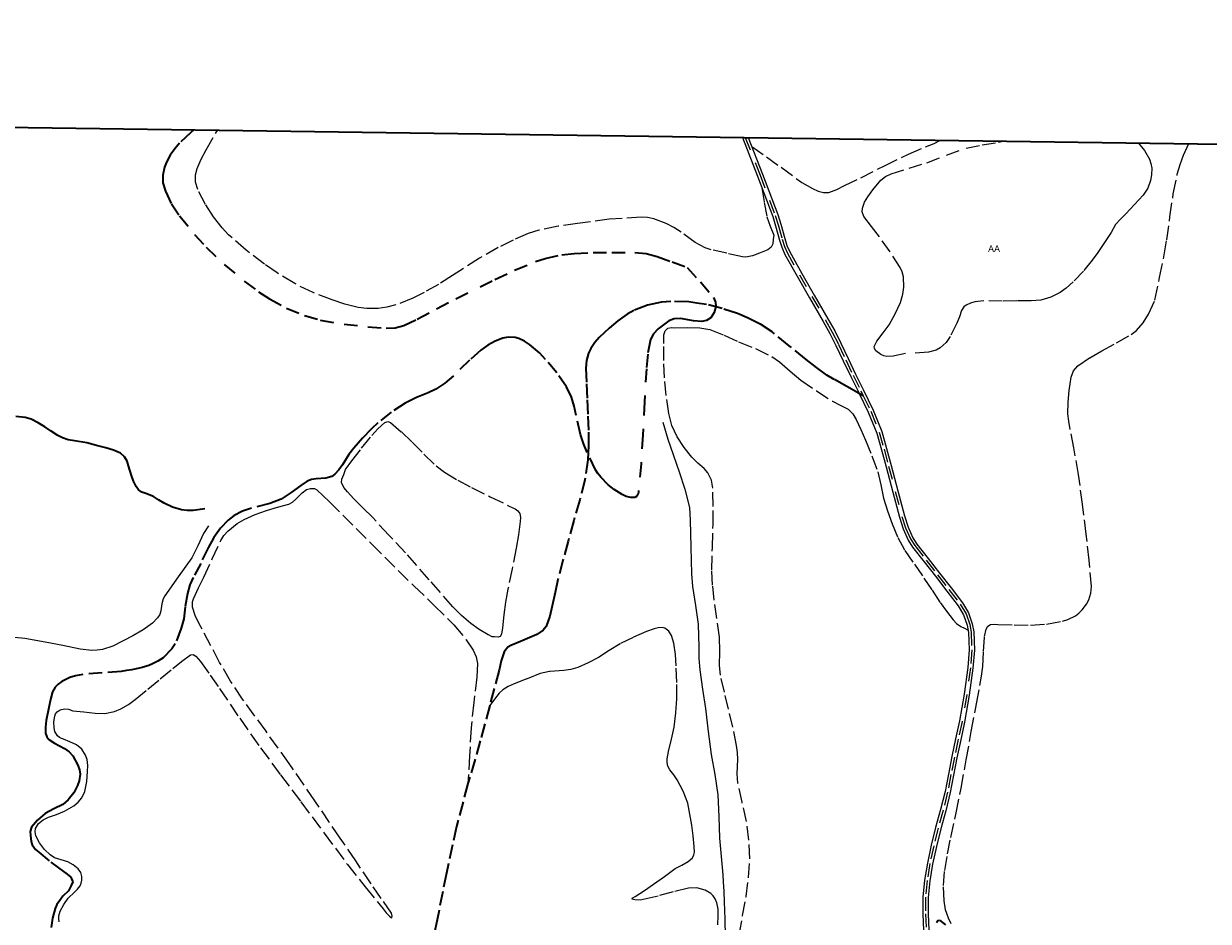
# Model space of a CAD drawing. Header units: metres. Extents: x 397317 to 400830, y 4588008 to 4590370.
# Tile 87 of 88: x 400103 to 400542, y 4590037 to 4590370. Entities that reach past the tile are written whole.
import ezdxf
from ezdxf.enums import TextEntityAlignment as Align

# ---------------------------------------------------------------- set-up
doc = ezdxf.new("R2010")
doc.units = ezdxf.units.M
doc.header["$MEASUREMENT"] = 0
doc.linetypes.add('bt5mv20_nopinta', pattern=[10, 5, -5])
doc.linetypes.add('bt5mv20_tlin1', pattern=[7, 5.25, -1.75])
for name, color, linetype, lineweight in [('ARB01_CN', 7, 'Continuous', 15), ('ARB01_LN', 7, 'Continuous', 15), ('COB01_LN', 7, 'Continuous', 15), ('FLU01_LN', 7, 'Continuous', 15), ('PAR01_LN', 7, 'Continuous', 15), ('VIA16_LN', 7, 'Continuous', 15), ('VIA19_LN', 7, 'Continuous', 15), ('VIA21_LN', 7, 'Continuous', 15), ('VIA23_LN', 7, 'Continuous', 15), ('VIR01_LN', 7, 'Continuous', 15)]:
    doc.layers.add(name, color=color, linetype=linetype, lineweight=lineweight)
doc.styles.add('034', font='txt')

msp = doc.modelspace()

# ---------------------------------------------------------------- linework, layer by layer
at = {"layer": 'ARB01_LN', "color": 3, "linetype": 'bt5mv20_nopinta', "lineweight": 25}
msp.add_polyline3d([(400516.02, 4590325.72, 222.7), (400516.69, 4590324.99, 222.63), (400518.38, 4590322.89, 222.4), (400520.23, 4590319.69, 222.1), (400520.79, 4590318.06, 222.09), (400521.08, 4590316.41, 222.25), (400521.04, 4590313.83, 222.71), (400520.67, 4590311.81, 223.12), (400519.6, 4590308.9, 223.79), (400517.9, 4590306.38, 224.42), (400514.69, 4590302.91, 225.43), (400511.42, 4590299.47, 226.22), (400509.52, 4590297.48, 226.49), (400507.61, 4590295.48, 226.76), (400506.01, 4590292.5, 227.48), (400503.53, 4590288.78, 228.22), (400501.04, 4590285.05, 228.95), (400499.03, 4590282.21, 229.35), (400495.7, 4590278.16, 229.57), (400491.98, 4590274.23, 229.89), (400489.27, 4590271.81, 230.29), (400487.09, 4590270.24, 230.62), (400483.61, 4590268.43, 231.17), (400479.88, 4590267.42, 231.8), (400476.32, 4590267.12, 232.5), (400470.97, 4590267.11, 233.71), (400465.61, 4590267.04, 234.86), (400458.84, 4590267.11, 235.95), (400455.47, 4590266.76, 236.34), (400453.8, 4590266.26, 236.49), (400452.17, 4590265.48, 236.62), (400451.4, 4590264.88, 236.63), (400450.49, 4590263.54, 236.46), (400449.7, 4590261.15, 236.08), (400448.8, 4590258.83, 236), (400446.28, 4590253.92, 236.62), (400444.75, 4590251.62, 236.94), (400442.62, 4590249.69, 237.25), (400441.08, 4590248.85, 237.43), (400438.31, 4590248.02, 237.74), (400429.68, 4590247.53, 238.63), (400425.12, 4590246.61, 238.66), (400422.83, 4590246.5, 238.56), (400421.69, 4590246.74, 238.53), (400420.55, 4590247.25, 238.53), (400418.75, 4590248.61, 238.61), (400418.2, 4590249.39, 238.67), (400418.13, 4590250.18, 238.76), (400419.12, 4590252.19, 239.08), (400421.46, 4590255.21, 239.76), (400423.67, 4590258.25, 240.6), (400425.92, 4590262.34, 242.21), (400427.88, 4590266.57, 243.73), (400428.79, 4590269.66, 244.31), (400429.14, 4590272.19, 244.67), (400428.96, 4590276.02, 245.09), (400428.49, 4590277.83, 245.27), (400427.72, 4590279.49, 245.43), (400424, 4590285.28, 245.9), (400420.02, 4590290.9, 246.16), (400417.08, 4590294.67, 246.16), (400414.24, 4590298.45, 245.6), (400413.69, 4590300.15, 245.15), (400413.8, 4590301.55, 244.77), (400414.56, 4590303.7, 244.2), (400415.73, 4590305.72, 243.66), (400417.56, 4590308.37, 242.96), (400420.59, 4590311.85, 241.92), (400422.35, 4590313.21, 241.39), (400424.35, 4590314.22, 240.84), (400431.02, 4590316.34, 239.09), (400437.67, 4590318.36, 237.3), (400444.9, 4590321.2, 235.26), (400452.25, 4590323.8, 233.21), (400458.22, 4590324.97, 231.6), (400464.24, 4590325.95, 230.04), (400465.95, 4590326.42, 229.71)], dxfattribs=at)
at = {"layer": 'COB01_LN', "color": 92, "linetype": 'bt5mv20_nopinta', "lineweight": 35}
for points in [[(400165.72, 4590330.62, 247.39), (400164.46, 4590329.52, 247.51), (400160.41, 4590325.67, 248.01), (400158.58, 4590323.51, 248.27), (400156.93, 4590321.12, 248.54), (400155.59, 4590318.64, 248.84), (400154.8, 4590316.7, 249.1), (400154.12, 4590313.77, 249.5), (400154.22, 4590310.92, 249.86), (400155.13, 4590307.78, 250.2), (400157.34, 4590303.15, 250.57), (400160.36, 4590298.69, 250.53), (400165.96, 4590291.8, 249.85), (400170.23, 4590287.09, 249.2), (400176.98, 4590280.56, 248.18), (400184.41, 4590274.39, 247.32), (400189.68, 4590270.52, 246.85), (400193.71, 4590267.88, 246.5), (400200, 4590264.43, 245.97), (400206.76, 4590261.66, 245.46), (400212.59, 4590260, 245.04), (400221.4, 4590258.44, 244.42), (400230.26, 4590257.53, 243.84), (400236.98, 4590256.95, 243.5), (400240.32, 4590257.11, 243.36), (400243.54, 4590257.96, 243.22), (400248.53, 4590260.27, 243.01), (400255.72, 4590264.12, 242.74), (400262.91, 4590267.91, 242.37), (400277.34, 4590275.04, 240.98), (400284.71, 4590278.46, 240.15), (400292.49, 4590281.67, 239.4), (400296.01, 4590282.84, 239.11), (400302.19, 4590284.17, 238.63), (400306.83, 4590284.71, 238.27), (400313.8, 4590285.02, 237.73), (400320.77, 4590285.09, 237.15), (400329.28, 4590285.11, 236.24), (400333.49, 4590284.69, 235.76), (400337.55, 4590283.63, 235.36), (400343.14, 4590281.57, 234.89), (400348.72, 4590279.52, 234.42), (400353.65, 4590274.14, 234.38), (400358.45, 4590268.35, 234.02), (400359.23, 4590266.61, 233.77), (400359.33, 4590265.08, 233.55), (400358.77, 4590262.74, 233.22), (400357.46, 4590260.8, 232.92), (400355.83, 4590259.78, 232.69), (400354.2, 4590259.44, 232.49), (400351.07, 4590259.68, 232.15), (400346.19, 4590260.53, 231.67), (400343.93, 4590260.47, 231.44), (400341.93, 4590259.67, 231.23), (400337.9, 4590256.69, 230.99), (400336.23, 4590254.88, 230.91), (400335.17, 4590252.73, 230.74), (400334.08, 4590247.37, 229.97), (400333.58, 4590241.95, 229.15), (400332.91, 4590229.6, 227.94), (400332.25, 4590217.24, 227.04), (400331.59, 4590206.67, 226.74), (400330.63, 4590196.12, 227.11), (400330.37, 4590195.16, 227.21), (400329.9, 4590194.54, 227.34), (400329.29, 4590194.21, 227.5), (400327.78, 4590194.13, 227.87), (400326.14, 4590194.58, 228.25), (400324.56, 4590195.3, 228.61), (400321.62, 4590197.13, 229.25), (400319.46, 4590198.84, 229.7), (400316.62, 4590201.64, 230.27), (400315.51, 4590203.05, 230.47), (400314.69, 4590204.39, 230.61), (400311.63, 4590210.9, 230.59), (400310.31, 4590214.21, 230.51), (400309.16, 4590217.58, 230.65), (400307.58, 4590224.53, 231.33), (400306.83, 4590228.01, 231.7), (400305.75, 4590231.42, 232.1), (400303.93, 4590235.23, 232.62), (400300.39, 4590240.4, 233.42), (400296.16, 4590245.38, 234.21), (400293.89, 4590247.78, 234.6), (400290.25, 4590250.92, 235.12), (400288.3, 4590252.17, 235.29), (400286.27, 4590253.16, 235.35), (400284.92, 4590253.54, 235.32), (400282.35, 4590253.61, 235.14), (400280.36, 4590253.23, 234.94), (400277.42, 4590252.17, 234.57), (400274.77, 4590250.71, 234.21), (400272.2, 4590248.85, 233.85), (400268.01, 4590245.12, 233.24), (400261.97, 4590239.25, 232.21)], [(400261.97, 4590239.25, 232.21), (400258.84, 4590236.59, 231.58), (400255.49, 4590234.37, 230.84), (400252.66, 4590233, 230), (400248.32, 4590231.22, 228.31), (400244.08, 4590229.14, 226.7), (400238.92, 4590225.8, 225.02), (400234, 4590221.91, 223.61), (400231.63, 4590219.65, 223.17), (400228.28, 4590216.11, 222.82), (400225.03, 4590212.51, 222.21), (400223.21, 4590210.11, 221.57), (400220.83, 4590206.31, 220.54), (400219.51, 4590204.47, 220.01), (400217.94, 4590202.77, 219.47), (400216.85, 4590202.01, 219.14), (400214.66, 4590201.34, 218.51), (400211.1, 4590201.04, 217.56), (400209.37, 4590200.78, 217.13), (400207.76, 4590200.18, 216.76), (400205.32, 4590198.63, 216.39), (400201.77, 4590195.96, 216.22), (400198.12, 4590193.56, 215.94), (400193.89, 4590191.89, 215.38), (400187.11, 4590190.17, 214.53), (400183.78, 4590189.07, 214.11), (400180.65, 4590187.46, 213.69), (400178.41, 4590185.76, 213.35), (400175.53, 4590182.75, 212.84), (400173.1, 4590179.27, 212.33), (400170.95, 4590175.49, 211.95), (400168.22, 4590169.72, 211.62), (400165.43, 4590164.45, 211.02), (400164.25, 4590161.72, 210.64), (400163.28, 4590158.58, 209.96), (400162.41, 4590153.63, 208.9), (400161.98, 4590149.08, 208.36), (400161.01, 4590145.64, 207.84), (400158.75, 4590139.87, 207.18), (400157.56, 4590138.05, 206.7), (400154.3, 4590134.71, 205.97), (400152.36, 4590133.41, 205.61), (400150.35, 4590132.38, 205.23), (400148.95, 4590131.82, 204.81), (400146.5, 4590131.05, 203.53), (400142.72, 4590130.24, 201.13), (400140.75, 4590129.93, 200.14), (400138.71, 4590129.64, 199.54), (400131.66, 4590129.1, 198.75), (400124.52, 4590128.5, 198.37), (400121.71, 4590127.95, 198.25), (400119.63, 4590127.33, 198.19), (400116.7, 4590125.92, 198.17), (400115.4, 4590124.95, 198.22), (400114.25, 4590123.77, 198.31), (400113.18, 4590122, 198.77), (400112.44, 4590119.15, 200.04), (400111.93, 4590116.18, 200.95), (400110.89, 4590111.39, 201.41), (400110.59, 4590108.98, 201.6), (400110.62, 4590106.7, 201.76), (400111.08, 4590105.35, 201.85), (400111.9, 4590104.39, 201.93), (400113.99, 4590102.99, 202.06), (400117.73, 4590101.02, 202.25), (400119.43, 4590099.82, 202.36), (400120.74, 4590098.3, 202.47), (400122.62, 4590094.88, 202.96), (400123.24, 4590093.15, 203.21), (400123.46, 4590091.44, 203.3), (400123.15, 4590089.05, 203.18), (400122.55, 4590087.27, 203.04), (400121.12, 4590084.62, 202.79), (400119.1, 4590082.03, 202.6), (400117.02, 4590080.28, 202.48), (400113.7, 4590078.65, 202.3), (400110.47, 4590076.86, 202.12), (400107.65, 4590074.48, 201.96), (400105.39, 4590071.8, 201.8), (400104.92, 4590070.18, 201.69), (400105.04, 4590068.79, 201.58), (400105.27, 4590066.5, 201.43), (400105.67, 4590065.24, 201.4), (400106.88, 4590063.6, 201.37), (400108.16, 4590062.53, 201.35), (400112.59, 4590058.88, 201.47), (400115.48, 4590056.8, 201.7), (400118.7, 4590054.4, 201.78), (400119.98, 4590053.26, 201.8), (400120.32, 4590052.63, 201.79), (400120.76, 4590051.51, 201.75), (400120.21, 4590050.14, 201.68), (400119.12, 4590048.26, 201.53), (400117.12, 4590046.21, 201.22), (400116.15, 4590044.95, 201.05)], [(400116.15, 4590044.95, 201.05), (400114.87, 4590043.19, 200.87), (400114.2, 4590041.61, 200.71), (400113.2, 4590038.02, 200.32), (400112.69, 4590034.59, 200.03)], [(400441.27, 4590036.43, 214.71), (400441.73, 4590037.26, 214.7), (400442.3, 4590037.36, 214.68), (400444.54, 4590035.62, 214.47)]]:
    msp.add_polyline3d(points, dxfattribs=at)
at = {"layer": 'FLU01_LN', "color": 150, "linetype": 'Continuous', "lineweight": 15}
for points in [[(400339.66, 4590222.15, 228.36), (400341.51, 4590215.83, 227.92), (400343.49, 4590210.14, 227.6), (400345.74, 4590203.69, 227.13), (400347.85, 4590197.25, 226.55), (400349.57, 4590190.44, 225.85), (400349.84, 4590185.73, 223.29)], [(400349.84, 4590185.73, 223.29), (400350.07, 4590175.78, 222.6), (400350.3, 4590165.83, 221.9), (400350.68, 4590161.14, 221.61), (400351.82, 4590154.13, 221.28), (400352.8, 4590147.12, 220.94), (400353.02, 4590138.66, 220.46), (400353.09, 4590134.42, 220.21), (400353.41, 4590130.22, 219.94), (400354.44, 4590123.02, 219.37), (400355.49, 4590115.83, 218.67), (400356.54, 4590107.33, 217.59), (400357.59, 4590098.83, 216.55), (400358.92, 4590091.37, 215.94), (400360.15, 4590083.88, 215.35), (400360.5, 4590075.8, 214.57), (400360.75, 4590067.71, 213.77), (400361.33, 4590060.92, 213.4), (400361.89, 4590054.13, 213.06), (400362.06, 4590051.61, 212.57), (400362.29, 4590047.92, 211.34), (400362.5, 4590044.19, 210.48), (400362.73, 4590037.69, 210.34), (400362.81, 4590031.15, 210.23)], [(400171.1, 4590183.67, 210.08), (400169.25, 4590180.77, 209.73), (400167.17, 4590176.17, 209.22), (400164.9, 4590171.75, 208.7), (400159.89, 4590164.67, 207.78), (400154.92, 4590157.66, 206.76), (400154.35, 4590156.58, 206.4), (400153.85, 4590154.74, 205.05), (400153.48, 4590152.06, 202.29), (400153.06, 4590150.75, 201.04), (400152.24, 4590149.47, 200.16), (400150.28, 4590147.5, 199.13), (400146.88, 4590145.02, 197.69), (400143.02, 4590142.8, 196.45), (400135.57, 4590138.98, 194.38), (400131.78, 4590137.76, 193.43), (400129.84, 4590137.46, 192.99), (400127.86, 4590137.42, 192.6), (400123.55, 4590137.91, 191.84), (400117.07, 4590139.23, 190.78), (400110.56, 4590140.45, 189.77), (400102.96, 4590141.86, 188.78), (400099.16, 4590142.26, 188.3)]]:
    msp.add_polyline3d(points, dxfattribs=at)
at = {"layer": 'PAR01_LN', "color": 3, "linetype": 'bt5mv20_tlin1', "lineweight": 15}
for points in [[(400376.46, 4590309.09, 240.23), (400377.27, 4590303.64, 240.57), (400378.33, 4590298.26, 240.71), (400379.51, 4590294.87, 240.42), (400380.86, 4590291.52, 240), (400380.66, 4590289.91, 240), (400380.45, 4590288.3, 240), (400379.85, 4590287.02, 239.95), (400378.64, 4590286.1, 239.85), (400375.56, 4590284.76, 239.62), (400373, 4590283.79, 239.5), (400370.42, 4590283.32, 239.42), (400369.2, 4590283.44, 239.41), (400363.42, 4590284.77, 239.39), (400357.65, 4590286.1, 239.37), (400355.37, 4590286.83, 239.38), (400351.71, 4590288.82, 239.44), (400346.49, 4590292.59, 239.6), (400343.79, 4590294.38, 239.69), (400340.9, 4590295.84, 239.75), (400336.29, 4590297.51, 239.73), (400333.95, 4590298.03, 239.73), (400331.59, 4590298.19, 239.82), (400319.78, 4590297.37, 240.56), (400307.97, 4590295.84, 241.3), (400300.8, 4590294.79, 241.76), (400293.69, 4590293.34, 242.2), (400289.78, 4590292.11, 242.39), (400284.14, 4590289.69, 242.58), (400278.64, 4590286.92, 242.75), (400271.67, 4590282.95, 243.01), (400261.6, 4590276.47, 243.39), (400256.47, 4590273.25, 243.58), (400251.11, 4590270.21, 243.78), (400246.95, 4590268.13, 243.96), (400240.57, 4590265.6, 244.34), (400237.33, 4590264.74, 244.56), (400234.08, 4590264.23, 244.81), (400229.82, 4590264.23, 245.25), (400226.59, 4590264.67, 245.67), (400221.74, 4590265.87, 246.33), (400216.94, 4590267.46, 246.83), (400209.9, 4590270.19, 247.35), (400203.13, 4590273.52, 247.78), (400196.55, 4590277.49, 248.16), (400191.85, 4590280.69, 248.43), (400185.09, 4590285.89, 248.82), (400178.58, 4590291.66, 249.17), (400176.13, 4590294.21, 249.31), (400172.95, 4590298.3, 249.46), (400170.05, 4590302.89, 249.43), (400167.13, 4590308.39, 249.19), (400166.29, 4590311.15, 249.06), (400166.27, 4590313.87, 248.94), (400166.89, 4590316.22, 248.85), (400168.41, 4590319.72, 248.72), (400170.26, 4590323.18, 248.57), (400174.12, 4590329.86, 248.14), (400174.53, 4590330.49, 248.09)], [(400372.67, 4590324.42, 241.05), (400378.1, 4590320.55, 241.05), (400383.53, 4590316.68, 241.05), (400391.25, 4590311.09, 241.47), (400395.25, 4590308.75, 241.82), (400397.27, 4590307.88, 241.98), (400399.32, 4590307.27, 242.1), (400401.23, 4590307.29, 242.19), (400404.22, 4590308.4, 242.24), (400407.12, 4590309.89, 242.06), (400413.09, 4590312.82, 240.99), (400421.92, 4590317.25, 238.69), (400430.79, 4590321.56, 236.44), (400437.13, 4590324.22, 235.52), (400440.3, 4590325.56, 235.05), (400442.71, 4590326.74, 234.47)], [(400496.8, 4590180.61, 223.6), (400495.4, 4590191.65, 223.54), (400493.93, 4590202.68, 223.5), (400492.15, 4590212.56, 223.54), (400490.29, 4590222.42, 223.57), (400490.01, 4590225.25, 223.51), (400490.07, 4590229.54, 223.29), (400490.44, 4590233.82, 222.95), (400491.19, 4590238.85, 222.49), (400492.11, 4590241.16, 222.25), (400493.69, 4590243.07, 222.01), (400498.05, 4590246.02, 221.45), (400502.54, 4590248.54, 220.91), (400507.99, 4590251.56, 220.52), (400513.42, 4590254.67, 220.21), (400515.41, 4590256.16, 220.02), (400517.92, 4590258.94, 219.67), (400519.93, 4590262.19, 219.41), (400522.28, 4590267.42, 219.38), (400524, 4590275.8, 219.56), (400525.71, 4590284.18, 219.73), (400526.69, 4590289.81, 219.72), (400527.83, 4590298.3, 219.35), (400529.08, 4590306.79, 218.82), (400530.56, 4590314.1, 218.35), (400531.57, 4590317.68, 218.12), (400532.88, 4590321.17, 217.89), (400534.79, 4590325.46, 217.63)], [(400367.97, 4590031.91, 212.29), (400369.3, 4590039.01, 213.27), (400370.57, 4590046.15, 214.18), (400371.46, 4590053.12, 214.83), (400371.91, 4590060.1, 215.42), (400371.62, 4590067.03, 215.97), (400370.72, 4590073.95, 216.52), (400369.11, 4590081.06, 217.27), (400367.54, 4590088.15, 217.96), (400367.32, 4590091.65, 218.2), (400367.46, 4590096.95, 218.56), (400367.4, 4590099.59, 218.73), (400367.07, 4590102.19, 218.91), (400365.63, 4590108.91, 219.37), (400364.11, 4590115.62, 219.82), (400362.57, 4590121.93, 220.23), (400361.09, 4590128.26, 220.63), (400360.7, 4590131.76, 220.79), (400360.84, 4590137.08, 220.93), (400360.76, 4590142.39, 221.15), (400359.71, 4590149.22, 221.62), (400358.69, 4590156.07, 222.15), (400358.15, 4590161.63, 222.63), (400357.91, 4590167.21, 223.06), (400358.07, 4590175.64, 223.54), (400358.3, 4590184.08, 223.99), (400358.35, 4590190.87, 224.35), (400358.26, 4590197.66, 224.7), (400357.74, 4590200.56, 224.83), (400356.36, 4590203.26, 224.93), (400354.98, 4590204.89, 224.96), (400352.63, 4590206.95, 224.94), (400350.42, 4590209.11, 224.94), (400347.55, 4590212.74, 225.11), (400345.01, 4590216.62, 225.49), (400343.07, 4590220.86, 226.23), (400341.86, 4590225.34, 227), (400340.91, 4590231.95, 227.69), (400340.32, 4590238.56, 228.39), (400340.06, 4590244.94, 229.47), (400340.08, 4590251.32, 230.51), (400340.09, 4590254.54, 230.83), (400340.5, 4590255.99, 230.96), (400341.55, 4590257, 231.06), (400342.85, 4590257.19, 231.14), (400344.15, 4590257.07, 231.21), (400348.78, 4590257.2, 231.52), (400353.41, 4590257.13, 231.8), (400357.14, 4590256.43, 231.92), (400362.5, 4590254.33, 231.95), (400367.81, 4590251.93, 231.9), (400374.11, 4590249.41, 231.82), (400380.18, 4590246.43, 231.77), (400383.01, 4590244.45, 231.77), (400386.9, 4590241.04, 231.78), (400390.87, 4590237.74, 231.79), (400396.67, 4590233.72, 231.83), (400402.58, 4590229.85, 231.86), (400405.53, 4590228.47, 231.83), (400408.45, 4590226.97, 231.75), (400410.16, 4590225.23, 231.68), (400411.4, 4590223.15, 231.56), (400413.2, 4590219.34, 231.16), (400414.88, 4590215.48, 230.75), (400417.29, 4590209.62, 230.29), (400419.48, 4590203.67, 229.82), (400420.57, 4590198.83, 229.41), (400421.56, 4590193.97, 229), (400423.03, 4590189.15, 228.67), (400424.75, 4590184.41, 228.32), (400426.88, 4590179.32, 227.63), (400429.52, 4590174.52, 226.89), (400433.03, 4590169.4, 226.3), (400436.55, 4590164.28, 225.7), (400439.59, 4590159.74, 225.09), (400442.63, 4590155.19, 224.44), (400444.94, 4590151.94, 223.89), (400447.39, 4590148.79, 223.32), (400448.69, 4590147.36, 223.22), (400450.23, 4590146.27, 223.03), (400451.58, 4590145.63, 222.68), (400452.93, 4590144.98, 222.33)], [(400281.28, 4590155.36, 226.64), (400280.73, 4590150.57, 226.45), (400280.18, 4590145.79, 225.78), (400279.79, 4590143.5, 225.38), (400279.33, 4590142.6, 225.19), (400278.57, 4590142.36, 225.12), (400277.21, 4590142.42, 225.14), (400276.37, 4590142.48, 225.14), (400274.95, 4590143.17, 225.15), (400274.93, 4590143.17, 225.14), (400274.9, 4590143.19, 225.14), (400271.57, 4590145.15, 225.14), (400268.49, 4590147.4, 225.14), (400265.02, 4590150.42, 225.18), (400261.78, 4590153.63, 225.21), (400253.01, 4590163.64, 224.97), (400244.22, 4590173.6, 224.39), (400238.08, 4590180.22, 223.89), (400231.91, 4590186.82, 223.35), (400228.47, 4590190.22, 223.03), (400224.98, 4590193.63, 222.69), (400222.67, 4590196.2, 222.47), (400221.34, 4590197.9, 222.36), (400220.52, 4590199.7, 222.36), (400220.62, 4590200.91, 222.47), (400221.28, 4590202.7, 222.72), (400221.95, 4590204.49, 222.6), (400224.25, 4590207.75, 223.17), (400227.92, 4590212.46, 223.72), (400231.69, 4590217.11, 224.08), (400234, 4590219.66, 224.21), (400236.56, 4590221.98, 224.33), (400237.62, 4590222.34, 224.37), (400238.66, 4590222.03, 224.41), (400242.73, 4590218.46, 224.95), (400246.69, 4590214.72, 225.58), (400251.06, 4590210.22, 226.03), (400255.58, 4590205.88, 226.45), (400258.66, 4590203.58, 226.7), (400263.62, 4590200.62, 227.07), (400268.74, 4590197.9, 227.42), (400275.68, 4590194.43, 227.81), (400282.67, 4590191, 227.97), (400284.9, 4590189.89, 227.96), (400285.89, 4590189.17, 227.96), (400286.68, 4590188.17, 227.95), (400286.93, 4590186.71, 227.95), (400286.7, 4590185.24, 227.95), (400286.1, 4590180.29, 227.72), (400285.33, 4590175.35, 227.39), (400283.77, 4590167.73, 227.32), (400282.21, 4590160.13, 227.19), (400281.28, 4590155.36, 226.64)], [(400114.14, 4590107.34, 202.64), (400113.81, 4590108.74, 202.61), (400113.76, 4590110.94, 202.58), (400114.06, 4590112.98, 202.57), (400114.37, 4590113.86, 202.57), (400115.02, 4590114.67, 202.57), (400116.04, 4590115.33, 202.57), (400117.63, 4590115.77, 202.57), (400119.16, 4590115.65, 202.57), (400120.74, 4590115.05, 202.69), (400124.88, 4590114.6, 203.39), (400129.02, 4590114.13, 204.09), (400132.6, 4590114.04, 204.6), (400136.18, 4590114.71, 205.01), (400138.55, 4590115.72, 205.29), (400141.38, 4590117.4, 205.67), (400143.9, 4590119.2, 206.05), (400148.62, 4590123.03, 206.75), (400153.24, 4590126.84, 207.31), (400157.87, 4590130.66, 207.8), (400161.13, 4590133.32, 208.13), (400164.41, 4590135.75, 208.46), (400165.38, 4590135.87, 208.56), (400166.41, 4590135.27, 208.67), (400168.19, 4590133.26, 208.87), (400171.71, 4590128.29, 209.03), (400175.15, 4590123.31, 209.11), (400182.73, 4590112.22, 209.71), (400190.45, 4590101.24, 210.29), (400197.89, 4590091.23, 210.65), (400205.37, 4590081.24, 211.05), (400214.01, 4590069.63, 211.69), (400222.65, 4590058.02, 212.37), (400229.21, 4590049.69, 212.88), (400235.94, 4590041.48, 213.44), (400237.06, 4590040.07, 213.64), (400238.23, 4590038.76, 213.92), (400238.96, 4590038.19, 214.06), (400239.16, 4590038.31, 214.09), (400239.23, 4590038.8, 214.11), (400238.99, 4590039.91, 214.13), (400235.22, 4590045.38, 214.02), (400231.45, 4590050.87, 213.92), (400225.73, 4590059.31, 213.95), (400220.01, 4590067.74, 213.92), (400210.56, 4590081.6, 213.61), (400201.09, 4590095.44, 213.23), (400192.47, 4590107.41, 212.87), (400183.74, 4590119.32, 212.51), (400179.31, 4590126.02, 212.32), (400175.26, 4590132.93, 212.13), (400167.71, 4590147.33, 211.81), (400166.23, 4590150.32, 211.82), (400165.2, 4590153.43, 211.9), (400165.17, 4590155.44, 211.96), (400165.5, 4590156.54, 212), (400167.42, 4590160.58, 212.13), (400169.39, 4590164.61, 212.34), (400172.52, 4590171.4, 212.99), (400175.71, 4590178.19, 213.68), (400176.84, 4590180.05, 213.84), (400178.27, 4590181.71, 213.99), (400181.74, 4590184.49, 214.29), (400184.32, 4590185.99, 214.54), (400188.41, 4590187.85, 214.97), (400192.59, 4590189.38, 215.41), (400196.74, 4590190.53, 215.83), (400200.88, 4590191.67, 216.24), (400202.27, 4590192.41, 216.39), (400203.5, 4590193.49, 216.53), (400205.81, 4590195.9, 216.75), (400207.51, 4590197.1, 216.84), (400208.93, 4590197.52, 216.85), (400210.44, 4590197.46, 216.85), (400211.26, 4590197.02, 216.85), (400213.63, 4590194.81, 216.91), (400215.95, 4590192.55, 216.96), (400231.62, 4590176.98, 217.11), (400247.27, 4590161.39, 217.25), (400254.78, 4590154.25, 217.69), (400262.09, 4590146.96, 218.35), (400266.75, 4590141.29, 218.67), (400269.3, 4590137.57, 218.74), (400270.44, 4590135.08, 218.74), (400270.89, 4590132.55, 218.74), (400270.67, 4590127.46, 218.74), (400269.52, 4590118.06, 218.82), (400268.53, 4590108.64, 218.79), (400267.96, 4590098.32, 218.57), (400267.39, 4590088, 218.35)], [(400446.63, 4590036.03, 213.38), (400445.62, 4590038.03, 213.4), (400444.57, 4590041.2, 213.43), (400444.02, 4590044.48, 213.49), (400443.76, 4590050.15, 213.7), (400444.27, 4590055.78, 214.05), (400445.35, 4590061.91, 214.59), (400446.52, 4590068.02, 215.13), (400448.49, 4590077.13, 215.73), (400450.36, 4590086.25, 216.37), (400452.26, 4590096.78, 217.28), (400454.14, 4590107.32, 218.2), (400456.03, 4590117.58, 219.1), (400457.94, 4590127.83, 220.02), (400458.4, 4590131.5, 220.39), (400458.67, 4590137.04, 221.1), (400459.08, 4590142.58, 221.9), (400459.62, 4590145.33, 222.44), (400460.23, 4590146.46, 222.73), (400461.25, 4590147.07, 222.97), (400462.63, 4590147.16, 223.14), (400464.01, 4590147.09, 223.23), (400470.04, 4590146.94, 223.41), (400476.06, 4590146.81, 223.59), (400482.01, 4590147.21, 223.9), (400487.93, 4590148.3, 224.14), (400489.96, 4590148.87, 224.12), (400492.76, 4590150.26, 223.98), (400494.06, 4590151.26, 223.91), (400495.3, 4590152.51, 223.87), (400496.85, 4590154.56, 223.85), (400497.71, 4590156.14, 223.83), (400498.51, 4590158.6, 223.8), (400498.67, 4590161.15, 223.78), (400497.88, 4590170.89, 223.69), (400496.8, 4590180.61, 223.6)], [(400360.15, 4590035.65, 210.66), (400360.25, 4590039.05, 211.05), (400360.17, 4590041.39, 211.29), (400359.69, 4590043.7, 211.53), (400359.07, 4590045.24, 211.66), (400358.39, 4590046.32, 211.7), (400357.54, 4590047.21, 211.69), (400355.4, 4590048.51, 211.66), (400352.27, 4590049.36, 211.74), (400349.17, 4590049.26, 211.87), (400343.55, 4590047.82, 212.22), (400337.93, 4590046.29, 212.57), (400334.61, 4590045.46, 212.76), (400331.22, 4590044.8, 212.97), (400329.26, 4590044.82, 213.11), (400328.34, 4590045.1, 213.19), (400328.3, 4590045.29, 213.26), (400328.6, 4590045.57, 213.4), (400329.47, 4590046.13, 213.66), (400332.88, 4590048.37, 214.4), (400336.26, 4590050.66, 214.81), (400340.27, 4590053.56, 214.97), (400344.28, 4590056.48, 215.13), (400346.69, 4590057.75, 215.22), (400349.14, 4590059.05, 215.31), (400350.66, 4590060.51, 215.37), (400351.23, 4590061.53, 215.41), (400351.43, 4590062.55, 215.47), (400351.31, 4590064.61, 215.62), (400350.92, 4590068.6, 216.06), (400350.4, 4590072.59, 216.52), (400349.76, 4590076.66, 216.89), (400348.9, 4590080.71, 217.24), (400347.21, 4590085.15, 217.54), (400345.06, 4590089.37, 217.91), (400343.72, 4590091.28, 218.26), (400342.26, 4590093.12, 218.68), (400341.58, 4590094.51, 218.94), (400341.32, 4590095.85, 219.14), (400341.32, 4590097.23, 219.35), (400341.75, 4590099.96, 219.74), (400342.91, 4590104.46, 220.37), (400343.94, 4590109, 220.91), (400344.52, 4590114.22, 221.38), (400344.83, 4590119.47, 221.75), (400344.85, 4590125.57, 222.12), (400344.65, 4590131.67, 222.48), (400344.42, 4590135.93, 222.73), (400343.74, 4590140.14, 222.97), (400342.84, 4590142.95, 223.14), (400341.87, 4590144.52, 223.31), (400340.48, 4590145.62, 223.55), (400339.43, 4590145.9, 223.68), (400337.99, 4590145.81, 223.82), (400336.52, 4590145.47, 223.95), (400333.65, 4590144.38, 224.13), (400328.7, 4590142.25, 224.27), (400323.88, 4590139.88, 224.38), (400319.83, 4590137.37, 224.48), (400315.8, 4590134.82, 224.54), (400312.04, 4590132.76, 224.48), (400308.13, 4590131.02, 224.37), (400305.59, 4590130.32, 224.3), (400302.95, 4590129.98, 224.23), (400297.63, 4590129.56, 224.07), (400294.22, 4590128.83, 223.96), (400289.19, 4590126.88, 223.77), (400284.57, 4590125.08, 223.04), (400282.32, 4590124.09, 222.67), (400280.29, 4590122.84, 222.26), (400278.93, 4590121.56, 221.9), (400277.18, 4590119.27, 221.3), (400275.46, 4590116.94, 220.7)], [(400115.77, 4590036.65, 201.59), (400115.53, 4590037.78, 201.6), (400115.58, 4590038.91, 201.63), (400116.14, 4590040.69, 201.72), (400117.44, 4590043.17, 201.92), (400119.06, 4590045.53, 202.14), (400121.38, 4590047.73, 202.5), (400122.57, 4590048.79, 202.68), (400123.56, 4590050.1, 202.78), (400123.93, 4590051.11, 202.79), (400124.07, 4590052.15, 202.78), (400124.14, 4590053.58, 202.81), (400123.75, 4590055, 202.82), (400122.78, 4590056.35, 202.78), (400120.96, 4590057.86, 202.7), (400118.88, 4590059.03, 202.62), (400116.43, 4590059.69, 202.53), (400114.01, 4590060.43, 202.48), (400112.37, 4590061.55, 202.48), (400110.25, 4590063.58, 202.48), (400108.37, 4590065.99, 202.48), (400107.01, 4590068.68, 202.48), (400106.77, 4590070.07, 202.48), (400106.97, 4590071.36, 202.48), (400108.1, 4590073.14, 202.51), (400109.83, 4590074.58, 202.61), (400111.77, 4590075.56, 202.82), (400114.77, 4590076.55, 203.29), (400117.69, 4590077.75, 203.67), (400121.2, 4590079.79, 203.93), (400122.77, 4590081.08, 204.03), (400124.1, 4590082.76, 204.11), (400125.2, 4590085.13, 204.2), (400125.93, 4590088.76, 204.3), (400126.23, 4590092.44, 204.32), (400126.38, 4590094.71, 204.26), (400126.1, 4590096.98, 204.11), (400125.49, 4590098.6, 203.96), (400124.08, 4590100.75, 203.73), (400122.09, 4590102.36, 203.5), (400119.72, 4590103.51, 203.26), (400117.32, 4590104.51, 203.01), (400116.58, 4590104.75, 202.89), (400115.85, 4590105.06, 202.78), (400115.04, 4590105.75, 202.72), (400114.14, 4590107.34, 202.64)]]:
    msp.add_polyline3d(points, dxfattribs=at)
at = {"layer": 'VIA16_LN', "color": 42, "linetype": 'bt5mv20_nopinta', "lineweight": 15}
msp.add_polyline3d([(400370.29, 4590327.75, 241.25), (400375.77, 4590313.78, 240.49), (400381.4, 4590298.79, 239.58), (400382.5, 4590295.29, 239.55), (400383.93, 4590289.95, 239.81), (400384.78, 4590287.33, 239.87), (400385.89, 4590284.82, 239.78), (400390.44, 4590276.77, 238.89), (400395.01, 4590268.73, 237.97), (400400.09, 4590259.92, 237.3), (400402.55, 4590255.47, 236.96), (400404.83, 4590250.96, 236.38), (400407.54, 4590245.24, 235.44), (400410.25, 4590239.52, 234.49), (400413.13, 4590233.78, 233.66), (400414.04, 4590231.91, 233.43), (400416.83, 4590226.18, 232.71), (400419.98, 4590218.34, 231.84), (400421.78, 4590212.07, 231.24), (400423.46, 4590205.77, 230.66), (400425.93, 4590196.43, 229.82), (400428.41, 4590187.09, 228.98), (400429.73, 4590182.84, 228.56), (400431.54, 4590178.78, 228.12), (400433.15, 4590176.31, 227.81), (400437.37, 4590170.91, 227.06), (400441.61, 4590165.52, 226.21), (400445.84, 4590160.05, 225.21), (400450.04, 4590154.57, 224.08), (400452.17, 4590150.97, 223.37), (400453.55, 4590146.98, 222.64), (400454.08, 4590144.21, 222.18), (400454.31, 4590137.58, 221.26), (400453.79, 4590130.96, 220.51), (400452.43, 4590120.98, 219.48), (400450.7, 4590111.04, 218.47), (400449.28, 4590104.43, 217.81), (400447.85, 4590097.81, 217.47), (400446.6, 4590091.32, 216.95), (400445.34, 4590084.85, 216.28), (400443.68, 4590078.15, 215.97), (400441.84, 4590071.46, 215.7), (400440.23, 4590064.92, 215.44), (400438.79, 4590058.33, 215.18), (400437.75, 4590052.09, 215), (400437.12, 4590045.81, 214.89), (400437.11, 4590039.71, 214.84), (400437.4, 4590033.6, 214.79)], dxfattribs=at)
at = {"layer": 'VIA19_LN', "color": 7, "linetype": 'Continuous', "lineweight": 15}
for points in [[(400369.21, 4590327.77, 241.27), (400374.83, 4590313.42, 240.49), (400380.46, 4590298.46, 239.58), (400381.54, 4590295.01, 239.55), (400382.97, 4590289.66, 239.81), (400383.85, 4590286.98, 239.87), (400385, 4590284.37, 239.78), (400389.58, 4590276.28, 238.89), (400394.14, 4590268.23, 237.97), (400399.22, 4590259.43, 237.3), (400401.67, 4590255, 236.96), (400403.93, 4590250.52, 236.38), (400406.64, 4590244.81, 235.44), (400409.38, 4590239.07, 234.49), (400412.25, 4590233.35, 233.66), (400412.55, 4590232.74, 233.58), (400415.93, 4590225.79, 232.71), (400419.05, 4590218.02, 231.84), (400420.84, 4590211.81, 231.24), (400422.51, 4590205.52, 230.66), (400424.99, 4590196.18, 229.82), (400427.47, 4590186.82, 228.98), (400428.82, 4590182.49, 228.56), (400430.68, 4590178.31, 228.12), (400432.35, 4590175.74, 227.81), (400436.6, 4590170.31, 227.06), (400440.84, 4590164.92, 226.21), (400445.06, 4590159.45, 225.21), (400449.23, 4590154.02, 224.08), (400451.28, 4590150.56, 223.37), (400452.6, 4590146.73, 222.64), (400453.1, 4590144.1, 222.18), (400453.33, 4590137.6, 221.26), (400452.82, 4590131.06, 220.51), (400451.47, 4590121.13, 219.48), (400449.74, 4590111.23, 218.47), (400448.32, 4590104.63, 217.81), (400446.89, 4590098, 217.47), (400445.64, 4590091.5, 216.95), (400444.38, 4590085.06, 216.28), (400442.73, 4590078.39, 215.97), (400440.89, 4590071.71, 215.7), (400439.28, 4590065.14, 215.44), (400437.83, 4590058.52, 215.18), (400436.77, 4590052.22, 215), (400436.14, 4590045.86, 214.89), (400436.13, 4590039.69, 214.84), (400436.42, 4590033.55, 214.79)], [(400371.37, 4590327.74, 241.23), (400376.7, 4590314.13, 240.49), (400382.34, 4590299.12, 239.58), (400383.46, 4590295.57, 239.55), (400384.89, 4590290.23, 239.81), (400385.72, 4590287.69, 239.87), (400386.78, 4590285.27, 239.78), (400391.31, 4590277.26, 238.89), (400395.88, 4590269.23, 237.97), (400400.96, 4590260.41, 237.3), (400403.44, 4590255.94, 236.96), (400405.73, 4590251.4, 236.38), (400408.44, 4590245.67, 235.44), (400411.15, 4590239.95, 234.49), (400414.01, 4590234.21, 233.66), (400417.72, 4590226.58, 232.71), (400420.91, 4590218.66, 231.84), (400422.72, 4590212.33, 231.24), (400424.41, 4590206.02, 230.66), (400426.88, 4590196.68, 229.82), (400429.35, 4590187.36, 228.98), (400430.65, 4590183.18, 228.56), (400432.41, 4590179.25, 228.12), (400433.95, 4590176.88, 227.81), (400438.14, 4590171.51, 227.06), (400442.38, 4590166.12, 226.21), (400446.62, 4590160.64, 225.21), (400450.85, 4590155.12, 224.08), (400453.06, 4590151.39, 223.37), (400454.5, 4590147.24, 222.64), (400455.06, 4590144.32, 222.18), (400455.29, 4590137.56, 221.26), (400454.76, 4590130.86, 220.51), (400453.4, 4590120.83, 219.48), (400451.66, 4590110.85, 218.47), (400450.23, 4590104.22, 217.81), (400448.81, 4590097.62, 217.47), (400448.81, 4590097.6, 217.47), (400447.56, 4590091.13, 216.95), (400446.3, 4590084.64, 216.28), (400444.63, 4590077.9, 215.97), (400442.79, 4590071.21, 215.7), (400441.19, 4590064.7, 215.44), (400439.75, 4590058.14, 215.18), (400438.72, 4590051.96, 215), (400438.1, 4590045.76, 214.89), (400438.09, 4590039.73, 214.84), (400438.38, 4590033.65, 214.79)]]:
    msp.add_polyline3d(points, dxfattribs=at)
at = {"layer": 'VIA21_LN', "color": 2, "linetype": 'bt5mv20_tlin1', "lineweight": 35}
for points in [[(400412.55, 4590232.74, 233.58), (400407.91, 4590235.33, 233.81), (400403.27, 4590237.91, 234.03), (400400.55, 4590239.59, 234.08), (400396.67, 4590242.44, 233.95), (400392.87, 4590245.39, 233.81), (400386.6, 4590250.48, 233.72), (400380.3, 4590255.57, 233.62), (400375.84, 4590258.46, 233.56), (400371.06, 4590260.87, 233.49), (400367.36, 4590262.42, 233.39), (400361.72, 4590264.29, 233.11), (400355.92, 4590265.77, 232.8), (400352.34, 4590266.31, 232.59), (400349.27, 4590266.78, 232.41), (400342.61, 4590266.9, 232.07), (400339.14, 4590266.6, 231.98), (400334, 4590265.53, 231.87), (400328.95, 4590263.55, 231.76), (400326.44, 4590262.13, 231.69), (400323.05, 4590259.71, 231.57), (400319.83, 4590256.98, 231.46), (400316.08, 4590253.53, 231.31), (400314.42, 4590251.62, 231.22), (400312.95, 4590249.43, 231.13), (400312.1, 4590247.66, 231.01), (400311.33, 4590244.95, 230.73), (400311.16, 4590242.16, 230.54), (400311.4, 4590236.27, 230.42), (400311.64, 4590230.38, 230.31), (400311.86, 4590224.38, 230.22), (400312.08, 4590218.39, 230.12), (400312.15, 4590213.29, 229.86), (400311.9, 4590208.19, 229.55), (400310.73, 4590200.7, 229.26), (400308.9, 4590193.34, 229.04), (400306.69, 4590185.67, 228.89), (400304.51, 4590178.01, 228.74), (400302.61, 4590170.9, 228.57), (400300.78, 4590163.78, 228.38), (400299.69, 4590158.86, 228.22), (400298.67, 4590153.92, 228), (400297.78, 4590150.08, 227.7), (400296.35, 4590146.35, 227.23), (400295.24, 4590144.87, 226.97), (400292.98, 4590143.28, 226.55), (400290.39, 4590142.2, 226.15), (400286.83, 4590140.73, 225.9), (400283.27, 4590139.27, 225.66), (400282.19, 4590138.63, 225.49), (400280.86, 4590136.94, 224.89), (400279.75, 4590133.58, 223.66), (400278.96, 4590130.03, 222.72), (400275.46, 4590116.94, 220.7), (400271.94, 4590103.83, 219.35), (400267.39, 4590088, 218.35), (400263.14, 4590072.07, 217.34), (400259.4, 4590054.77, 216.25), (400255.92, 4590037.46, 215.13), (400254.28, 4590029.39, 214.46)], [(400169.79, 4590190.01, 213.11), (400165.45, 4590189.37, 213.67), (400163.26, 4590189.32, 213.95), (400161.11, 4590189.58, 214.22), (400157.8, 4590190.57, 214.17), (400154.63, 4590192.05, 213.91), (400152.62, 4590193.27, 213.87), (400150.65, 4590194.49, 214.03), (400147.81, 4590195.59, 214.63), (400146.41, 4590196.16, 214.96), (400145.14, 4590197.06, 215.27), (400144.22, 4590198.24, 215.55), (400143.32, 4590200.23, 215.96), (400142.55, 4590202.29, 216.32), (400141.48, 4590205.87, 216.71), (400140.88, 4590207.65, 216.83), (400139.9, 4590209.29, 216.94), (400138.46, 4590210.57, 217.05), (400135.85, 4590211.74, 217.2), (400133.06, 4590212.53, 217.24), (400129.52, 4590213.51, 217.13), (400125.97, 4590214.43, 216.99), (400121.39, 4590215.19, 216.91), (400119.11, 4590215.6, 216.88), (400116.89, 4590216.3, 216.82), (400115.17, 4590217.18, 216.63), (400112.79, 4590218.76, 216.09), (400110.41, 4590220.35, 215.74), (400107.94, 4590221.83, 215.65), (400105.35, 4590223.16, 215.57), (400103.1, 4590223.84, 215.5), (400099.61, 4590224.25, 215.39)]]:
    msp.add_polyline3d(points, dxfattribs=at)
at = {"layer": 'VIA23_LN', "color": 42, "linetype": 'bt5mv20_nopinta', "lineweight": 35}
msp.add_polyline3d([(400414.04, 4590231.91, 233.43), (400412.55, 4590232.74, 233.58)], dxfattribs=at)
at = {"layer": 'VIR01_LN', "color": 7, "linetype": 'Continuous', "lineweight": 35, "flags": 128}
msp.add_lwpolyline([(397350.28, 4590369.96), (400830.34, 4590321.33), (400798.6, 4588008.28), (397317.41, 4588056.91)], close=True, dxfattribs=at)

# ---------------------------------------------------------------- texts
at = {"layer": 'ARB01_CN', "color": 251, "linetype": 'Continuous', "lineweight": 0, "style": '034'}
msp.add_text('AA', height=2.5, dxfattribs=at).set_placement((400462.57, 4590286.46), align=Align.MIDDLE_CENTER)

doc.saveas('drawing.dxf')
